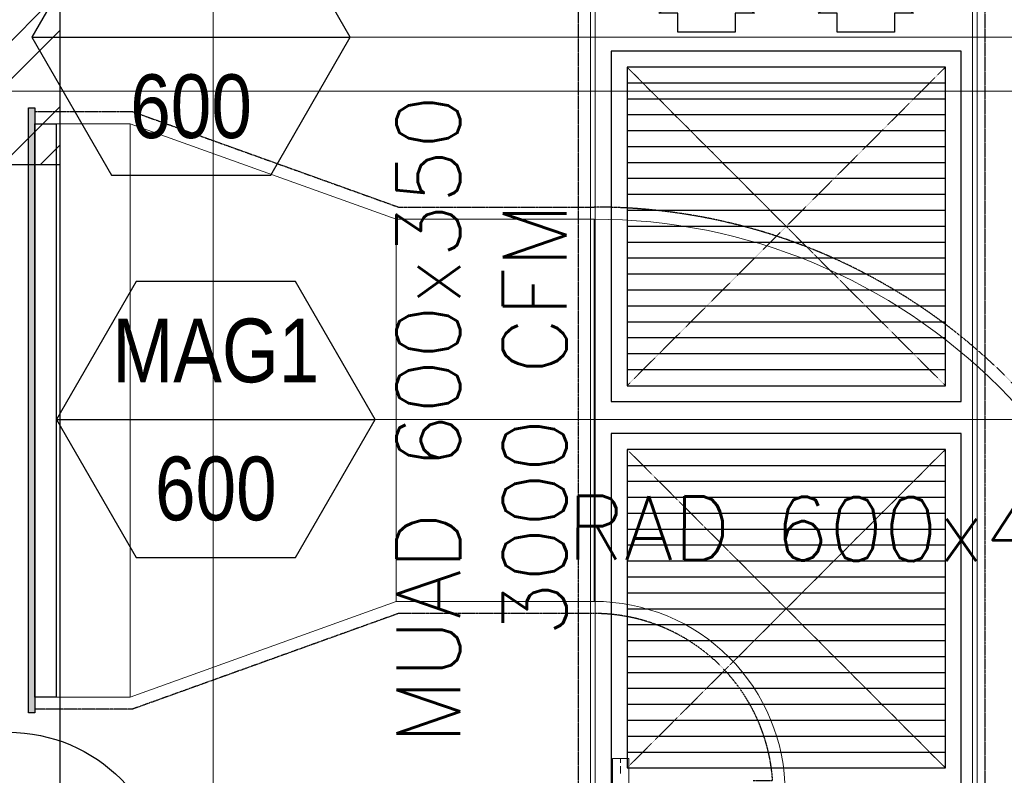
# Model space of a CAD drawing. Header units: millimetres. Extents: x -1574 to 74790, y -2818 to 13830.
# Tile 53 of 92: x 14526 to 16072, y 5961 to 7148. Entities that reach past the tile are written whole.
import ezdxf
from ezdxf.enums import TextEntityAlignment as Align

# ---------------------------------------------------------------- set-up
doc = ezdxf.new("R2010")
doc.units = ezdxf.units.MM
doc.header["$MEASUREMENT"] = 0
doc.linetypes.add('DASHED', pattern=[0.75, 0.5, -0.25])
doc.layers.get('0').update_dxf_attribs({"lineweight": 5})
for name, color, linetype, true_color in [('A-140MM', 7, 'Continuous', 0x9f7fff), ('ACMV-DUCT-THERMAL-EXT-INS', 9, 'DASHED', 0x808080), ('ACMV-EQP-CHW', 30, 'Continuous', 0xff7f00), ('ACMV-EQP-DX', 30, 'Continuous', 0xff7f00), ('ACMV-FA-FLOW ARROW', 140, 'Continuous', 0x00bfff), ('ACMV-GRD', 30, 'Continuous', 0xff7f00)]:
    doc.layers.add(name, color=color, linetype=linetype, true_color=true_color)
for name, color, linetype, lineweight, true_color in [('A-CEILING-01', 7, 'Continuous', 5, 0xd56ca8), ('A-CEILING-05', 7, 'Continuous', 5, 0x139b48), ('ACMV-FA-DUCT', 150, 'Continuous', 20, 0x007fff), ('ACMV-RA-DUCT', 1, 'Continuous', 20, 0xff0000), ('M-MEP-ELLG-LIGHT', 5, 'Continuous', 15, 0x0000ff), ('RCP LAYOUT', 9, 'Continuous', 13, 0x808080)]:
    doc.layers.add(name, color=color, linetype=linetype, lineweight=lineweight, true_color=true_color)
doc.layers.add('A-LIGHT', color=1, linetype='Continuous', lineweight=5)
doc.layers.add('A-Wall & Column', color=2, linetype='Continuous', lineweight=0)
for name, color, linetype in [('ACMV-FA-DUCT-TEXT', 7, 'Continuous'), ('ACMV-RA-DUCT-TEXT', 7, 'Continuous'), ('ACMV-SA-DUCT-TAG', 7, 'Continuous'), ('Legend', 7, 'Continuous')]:
    doc.layers.add(name, color=color, linetype=linetype)
doc.styles.add('Arial Narrow', font='ARIALN.TTF')
doc.styles.add('Romans', font='Romans.shx')
doc.styles.get("Standard").update_dxf_attribs({"font": 'romans.shx'})
doc.dimstyles.new('100_Romans_Dot', dxfattribs={"dimtxt": 100, "dimasz": 100, "dimexe": 50, "dimexo": 50, "dimgap": 50, "dimtad": 1, "dimdec": 0, "dimzin": 0, "dimdsep": 46, "dimtxsty": 'Romans', "dimblk": 'DOT', "dimcen": 0.09, "dimclrd": 256, "dimclre": 256, "dimadec": 0, "dimazin": 0, "dimtfac": 1, "dimtdec": 0, "dimtofl": 0, "dimtmove": 0, "dimatfit": 3, "dimldrblk": 'DOT', "dimfxl": 1, "dimtolj": 1, "dimtzin": 0, "dimarcsym": 0})

# ---------------------------------------------------------------- blocks, each defined once
blk = doc.blocks.new('A$C81f607aa')
at = {"layer": 'A-140MM', "lineweight": 0, "true_color": 0x808080}
h = blk.add_hatch(dxfattribs=at)
h.set_pattern_fill('ANSI32', color=8, scale=340)
h.set_pattern_definition([(45, (451552.75, 162145.9), (-90.156115, 90.156115), []), (45, (451612.86, 162145.9), (-90.156115, 90.156115), [])])
h.paths.add_polyline_path([(-610, 5920), (-750, 5920), (-750, 3520), (-610, 3520)])
h.paths.add_polyline_path([(-610, 8540), (-750, 8540), (-750, 6920), (-610, 6920)])
h.paths.add_polyline_path([(-750, 9370), (-610, 9370), (-610, 9520), (-750, 9520)])
at = {"layer": 'A-Wall & Column', "color": 8, "lineweight": -3, "true_color": 0x808080}
for p, q in [((-610, 3520), (-610, 9520)), ((-750, 6920), (-610, 6920))]:
    blk.add_line(p, q, dxfattribs=at)
blk = doc.blocks.new('LIGHT-600X600MM')
at = {"color": 0}
blk.add_line((300, 0), (-300, 0), dxfattribs=at)
blk.add_lwpolyline([(-300, 300), (-300, -300), (300, -300), (300, 300)], close=True, dxfattribs=at)
for points in [[(-165, 160), (-165, 140, 0.414214), (-135, 110), (135, 110, 0.414214), (165, 140), (165, 160, 0.414214), (135, 190), (-135, 190, 0.414214)], [(-150, 160), (-150, 140, 0.414214), (-135, 125), (135, 125, 0.414214), (150, 140), (150, 160, 0.414214), (135, 175), (-135, 175, 0.414214)], [(-165, -160), (-165, -140, -0.414214), (-135, -110), (135, -110, -0.414214), (165, -140), (165, -160, -0.414214), (135, -190), (-135, -190, -0.414214)], [(-150, -160), (-150, -140, -0.414214), (-135, -125), (135, -125, -0.414214), (150, -140), (150, -160, -0.414214), (135, -175), (-135, -175, -0.414214)]]:
    blk.add_lwpolyline(points, format="xyb", close=True, dxfattribs=at)
blk.add_attdef('E', text='', height=100).set_placement((400, 250), align=Align.MIDDLE_CENTER)
blk = doc.blocks.new('A$C98a85b24')
at = {"layer": 'M-MEP-ELLG-LIGHT', "color": 8, "true_color": 0x808080}
ref = blk.add_blockref('LIGHT-600X600MM', (10940, 7420), dxfattribs=at)
ref.add_attrib('E', 'E', dxfattribs={"layer": '0', "color": 0, "height": 100}).set_placement((11340, 7645), align=Align.MIDDLE_CENTER)
blk = doc.blocks.new('XR-CP-DS')
at = {"layer": 'A-CEILING-01', "true_color": 0x808080}
h = blk.add_hatch(dxfattribs=at)
h.set_pattern_fill('ANSI37', color=8, scale=2000)
edge = h.paths.add_edge_path()
edge.add_line((17350, 13380), (12020, 13380))
edge.add_line((12020, 13380), (12020, 13280))
edge.add_line((12020, 13280), (11820, 13280))
edge.add_line((11820, 13280), (11820, 13380))
edge.add_line((11820, 13380), (6090, 13380))
edge.add_line((6090, 13380), (6090, 13280))
edge.add_line((6090, 13280), (5890, 13280))
edge.add_line((5890, 13280), (5890, 13380))
edge.add_line((5890, 13380), (350, 13380))
edge.add_line((350, 13380), (200, 13380))
edge.add_line((200, 13380), (200, 4520))
edge.add_line((200, 4520), (650, 4520))
edge.add_line((650, 4520), (650, 4220))
edge.add_line((650, 4220), (200, 4220))
edge.add_line((200, 4220), (200, 3270))
edge.add_line((200, 3270), (3945, 3270))
edge.add_line((3945, 3270), (3945, 3920))
edge.add_line((3945, 3920), (6135, 3920))
edge.add_line((6135, 3920), (6135, 3270))
edge.add_line((6135, 3270), (9805, 3270))
edge.add_line((9805, 3270), (9805, 3070))
edge.add_line((9805, 3070), (10125.7, 3070))
edge.add_line((10125.7, 3070), (10125.7, 3423))
edge.add_line((10125.7, 3423), (11242.1, 4539.4))
edge.add_line((11242.1, 4539.4), (10770.1, 5011.3))
edge.add_line((10770.1, 5011.3), (11904.4, 6145.6))
edge.add_line((11904.4, 6145.6), (14298.8, 8540))
edge.add_line((14298.8, 8540), (14450, 8540))
edge.add_line((14450, 8540), (14450, 9620))
edge.add_line((14450, 9620), (14450, 12330))
edge.add_arc((15200, 12330), 750, 90, 180, ccw=False)
edge.add_line((15200, 13080), (17350, 13080))
edge.add_line((17350, 13080), (17350, 13380))
h.paths.add_polyline_path([(5890.1, 11294.2), (6090.1, 11294.2), (6090.1, 11094.2), (5890.1, 11094.2)], flags=16)
h.paths.add_polyline_path([(5890.1, 9330), (6090.1, 9330), (6090.1, 9130), (5890.1, 9130)], flags=16)
h.paths.add_polyline_path([(5890, 8418.4), (6090, 8418.4), (6090, 8218.4), (5890, 8218.4)], flags=16)
h.paths.add_polyline_path([(5890, 6030), (6090, 6030), (6090, 5830), (5890, 5830)], flags=16)
h.paths.add_polyline_path([(11820, 8418.4), (12020, 8418.4), (12020, 8218.4), (11820, 8218.4)], flags=16)
h.paths.add_polyline_path([(11820, 9330), (12020, 9330), (12020, 9130), (11820, 9130)], flags=16)
h.paths.add_polyline_path([(11820.1, 11294.2), (12020.1, 11294.2), (12020.1, 11094.2), (11820.1, 11094.2)], flags=16)
at = {"layer": 'A-CEILING-01', "color": 8, "true_color": 0x808080}
blk.add_lwpolyline([(15490.9, 3520), (14590, 3520), (14590, 9520), (17230, 9520), (17230, 3520), (16390.9, 3520)], close=True, dxfattribs=at)
at = {"layer": 'A-CEILING-05', "color": 8, "linetype": 'Continuous', "true_color": 0x808080}
for p, q in [((14830, 3520), (14830, 9520)), ((15430, 3520), (15430, 9520)), ((16030, 3520), (16030, 9520)), ((14590, 7120), (17230, 7120)), ((14590, 6520), (17230, 6520))]:
    blk.add_line(p, q, dxfattribs=at)
at = {"color": 8, "true_color": 0x808080}
blk.add_blockref('A$C81f607aa', (15200, 0), dxfattribs=at)
at = {"layer": 'A-LIGHT', "color": 8, "true_color": 0x808080}
blk.add_blockref('A$C98a85b24', (4190, 0), dxfattribs=at)
blk = doc.blocks.new('AIR Terminal Tag')
at = {"layer": 'Legend'}
blk.add_line((-250, 0), (250, 0), dxfattribs=at)
blk.add_lwpolyline([(-125, 216.5), (-250, 0), (-125, -216.5), (125, -216.5), (250, 0), (125, 216.5)], close=True, dxfattribs=at)
at = {"layer": 'Legend', "style": 'Arial Narrow'}
for tag, p in [('AIR_TERMINAL_TYPE_NUMBER', (0, 108.3)), ('CFM', (0, -108.3))]:
    blk.add_attdef(tag, text='', height=100, dxfattribs=at).set_placement(p, align=Align.MIDDLE_CENTER)
blk = doc.blocks.new('FA-CBCD-1W-500x500')
at = {"layer": 'ACMV-FA-FLOW ARROW'}
for points in [[(-125, 395), (-200, 335), (-170, 335), (-170, 305), (-80, 305), (-80, 335), (-50, 335), (-125, 395)], [(125, 395), (50, 335), (80, 335), (80, 305), (170, 305), (170, 335), (200, 335), (125, 395)]]:
    blk.add_lwpolyline(points, dxfattribs=at)
at = {"layer": 'ACMV-GRD', "color": 8, "true_color": 0x808080}
for p, q in [((-250, 225), (250, 225)), ((-250, 200), (250, 200)), ((-250, 175), (250, 175)), ((-250, 150), (250, 150)), ((-250, 125), (250, 125)), ((-250, 100), (250, 100)), ((-250, 75), (250, 75)), ((-250, 50), (250, 50)), ((-250, 25), (250, 25)), ((-250, 0), (250, 0)), ((-250, -25), (250, -25)), ((-250, -50), (250, -50)), ((-250, -75), (250, -75)), ((-250, -100), (250, -100)), ((-250, -125), (250, -125)), ((-250, -150), (250, -150)), ((-250, -175), (250, -175)), ((-250, -200), (250, -200)), ((-250, -225), (250, -225))]:
    blk.add_line(p, q, dxfattribs=at)
at = {"layer": 'ACMV-GRD'}
for points in [[(-275, 275), (275, 275), (275, -275), (-275, -275)], [(-250, 250), (250, 250), (250, -250), (-250, -250)]]:
    blk.add_lwpolyline(points, close=True, dxfattribs=at)
blk = doc.blocks.new('A$C5c7590bd')
at = {"layer": 'ACMV-DUCT-THERMAL-EXT-INS'}
blk.add_lwpolyline([(-3336.2, 1998.5), (-3361.3, 2449.1), (-3360.3, 2696.3), (-3360.3, 2883.5, -0.413414), (-2441.3, 3802.5), (203.7, 3806.3), (203.8, 9539), (841.8, 9539), (841.7, 3168.3), (-2441.3, 3164.5, 0.414227), (-2722.3, 2883.5), (-2722.3, 2446.8), (-2747.3, 1995.8)], format="xyb", dxfattribs=at)
at = {"layer": 'ACMV-FA-DUCT'}
for points in [[(222.7, 7243.7), (822.7, 7243.7), (822.7, 5758.7), (222.7, 5758.7)], [(280, 7073), (780, 7073), (780, 6573), (280, 6573)], [(280, 6473), (780, 6473), (780, 5973), (280, 5973)]]:
    blk.add_lwpolyline(points, close=True, dxfattribs=at)
at = {"layer": 'ACMV-FA-DUCT', "linetype": 'DASHED'}
for points in [[(280, 7073), (780, 6573)], [(280, 6573), (780, 7073)], [(280, 6473), (780, 5973)], [(280, 5973), (780, 6473)]]:
    blk.add_lwpolyline(points, dxfattribs=at)
at = {"layer": 'ACMV-GRD', "xscale": -1}
blk.add_blockref('FA-CBCD-1W-500x500', (530, 6823), dxfattribs=at)
at = {"layer": 'ACMV-GRD', "xscale": -1, "rotation": 180}
blk.add_blockref('FA-CBCD-1W-500x500', (530, 6223), dxfattribs=at)
at = {"layer": 'Legend'}
for p in [(-404.6, 7120), (-365.7, 6520)]:
    blk.add_blockref('AIR Terminal Tag', p, dxfattribs=at).add_auto_attribs({'CFM': '600', 'AIR_TERMINAL_TYPE_NUMBER': 'MAG1'})
at = {"layer": 'ACMV-FA-DUCT-TEXT', "insert": (51.4, 6519.9), "char_height": 100, "attachment_point": 5, "rotation": 90}
blk.add_mtext_dynamic_manual_height_columns('{\\Fromans|c0;MUAD 600x350\\P3000 CFM}', width=1738.556, gutter_width=1, heights=[389.5], dxfattribs=at)
blk = doc.blocks.new('AHU-7.5TR-CARRIER')
at = {"layer": 'ACMV-EQP-CHW', "lineweight": 15}
for points in [[(-746.4, -195.4), (-789.7, -195.4), (-789.7, -220.6), (-746.4, -220.6)], [(-789.7, -208), (-783.3, -208)], [(-777.7, -208), (-766.3, -208)]]:
    blk.add_lwpolyline(points, dxfattribs=at)
blk = doc.blocks.new('EQP TAG')
at = {"layer": 'Legend'}
blk.add_line((-250, 0), (250, 0), dxfattribs=at)
blk.add_circle((0, 0), 250, dxfattribs=at)
at = {"layer": 'Legend', "style": 'Arial Narrow'}
for tag, p in [('EQP_TAG', (0, 108.3)), ('CFM', (0, -108.3))]:
    blk.add_attdef(tag, text='', height=100, dxfattribs=at).set_placement(p, align=Align.MIDDLE_CENTER)
blk = doc.blocks.new('_DOT')
at = {"color": 0, "linetype": 'ByBlock', "lineweight": -2}
blk.add_line((-0.5, 0), (-1, 0), dxfattribs=at)
at = {"color": 0, "linetype": 'ByBlock', "lineweight": -2, "const_width": 0.5}
blk.add_lwpolyline([(-0.25, 0, 1), (0.25, 0, 1)], format="xyb", close=True, dxfattribs=at)
blk = doc.blocks.new('*U141')
at = {"layer": 'ACMV-GRD', "transparency": 33554559}
h = blk.add_hatch(color=256, dxfattribs=at)
h.dxf.hatch_style = 1
h.paths.add_polyline_path([(-25, 0), (-25, -10), (925, -10), (925, 0)])
at = {"layer": 'ACMV-GRD'}
for points in [[(900, 33.7), (900, 0), (0, 0), (0, 33.7)], [(925, 0), (925, -10), (-25, -10), (-25, 0)]]:
    blk.add_lwpolyline(points, close=True, dxfattribs=at)
blk = doc.blocks.new('A$C7e6e56f9')
at = {"layer": 'ACMV-DUCT-THERMAL-EXT-INS'}
for points in [[(-650, 7003.3), (-496.7, 7003.3), (-79, 6853.4), (228.3, 6853.4, -0.408171), (1147.1, 5953.4), (1197.3, 5953.4), (1197.3, 4493.4), (478.3, 4493.4)], [(478.3, 5953.4), (508.6, 5953.4, 0.39453), (228.3, 6215.4), (-79, 6215.4), (-496.7, 6065.3), (-650, 6065.3)]]:
    blk.add_lwpolyline(points, format="xyb", dxfattribs=at)
at = {"layer": 'ACMV-RA-DUCT'}
for points in [[(-650, 6984.3), (-650, 6084.3), (-500, 6084.3), (-500, 6984.3)], [(-500, 6984.3), (-500, 6084.3), (-82.3, 6234.4), (-82.3, 6834.4)], [(-82.3, 6234.4), (-82.3, 6834.4), (228.3, 6834.4), (228.3, 6234.4)]]:
    blk.add_lwpolyline(points, close=True, dxfattribs=at)
blk.add_lwpolyline([(1128.3, 5934.4, 0.414214), (228.3, 6834.4), (228.3, 6234.4, -0.414214), (528.3, 5934.4)], format="xyb", close=True, dxfattribs=at)
at = {"rotation": 269.9999999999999}
blk.add_blockref('AHU-7.5TR-CARRIER', (478, 5197.9), dxfattribs=at)
at = {"layer": 'ACMV-EQP-DX'}
blk.add_blockref('EQP TAG', (-691.5, 5778.9), dxfattribs=at).add_auto_attribs({'EQP_TAG': 'AHU2', 'CFM': '3000'})
at = {"layer": 'ACMV-GRD', "rotation": 270}
blk.add_blockref('*U141', (-650, 6984.3), dxfattribs=at)
at = {"layer": 'ACMV-RA-DUCT-TEXT', "insert": (642.1, 6348.2), "char_height": 100, "attachment_point": 5, "rotation": 359.7376}
blk.add_mtext_dynamic_manual_height_columns('{\\Fromans|c0;RAD 600x400}', width=1639.938, gutter_width=1, heights=[0], dxfattribs=at)
at = {"layer": 'ACMV-SA-DUCT-TAG'}
blk.add_leader([(-1214.9, 7574.4), (-1214.9, 7035.4), (3038.7, 7035.4)], dimstyle='100_Romans_Dot', override={"dimtad": 0}, dxfattribs=at)

msp = doc.modelspace()

# ---------------------------------------------------------------- block references
for name in ['A$C7e6e56f9', 'A$C5c7590bd']:
    msp.add_blockref(name, (15200, 0))
at = {"layer": 'RCP LAYOUT', "color": 1}
msp.add_blockref('XR-CP-DS', (0, 0), dxfattribs=at)

doc.saveas('drawing.dxf')
